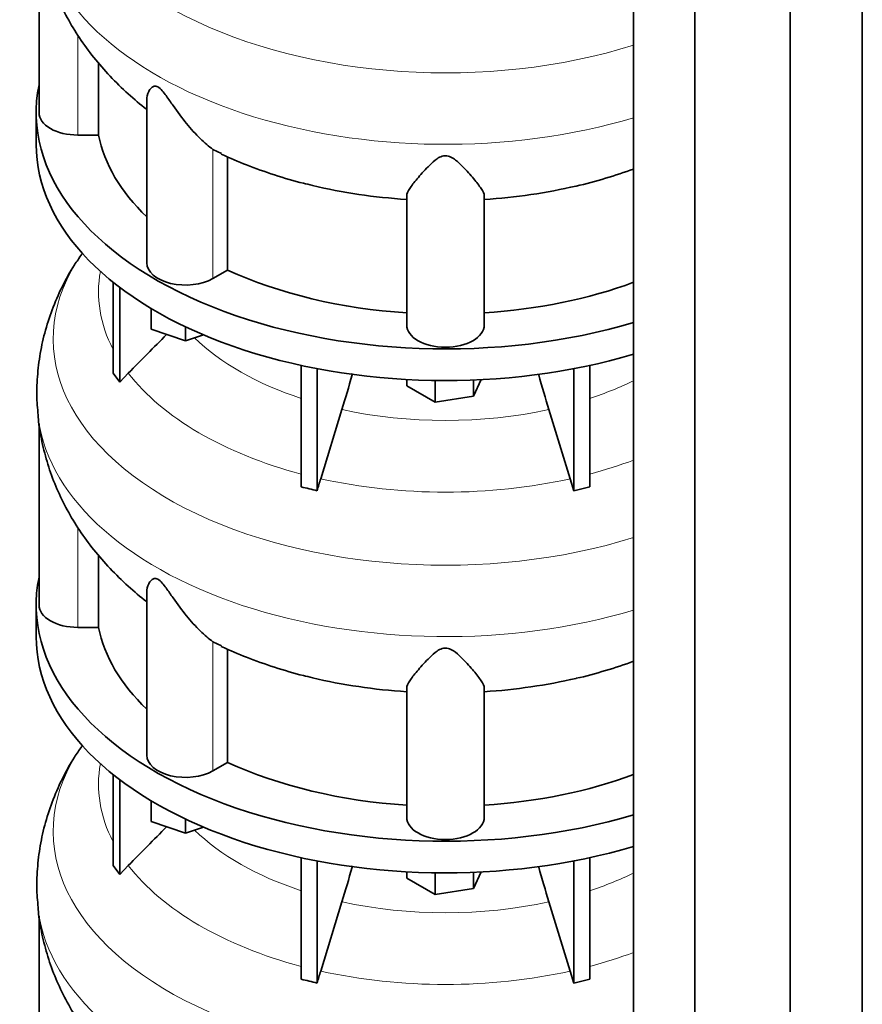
# Model space of a CAD drawing. Header units: millimetres. Extents: x 518 to 1410, y -2520 to 1834.
# Tile 9 of 33: x 1112 to 1405, y -1921 to -1578. Entities that reach past the tile are written whole.
import ezdxf

# ---------------------------------------------------------------- set-up
doc = ezdxf.new("R2010")
doc.units = ezdxf.units.MM
doc.layers.add('MID_344-6', color=7, linetype='Continuous')
doc.layers.add('VSI344_DIFFUSORE', color=7, linetype='Continuous')

# ---------------------------------------------------------------- blocks, each defined once
blk = doc.blocks.new('SE4')
at = {"layer": 'MID_344-6', "color": 7, "linetype": 'Continuous', "lineweight": 35}
for p, q in [((1405.45, -2174.05), (1405.45, -1120.1)), ((1380.39, -2193.25), (1380.39, -1139.06)), ((1325.85, -1143.38), (1325.85, -2197.64)), ((1347.13, -2207.72), (1347.13, -1153.53))]:
    blk.add_line(p, q, dxfattribs=at)
at = {"layer": 'VSI344_DIFFUSORE', "color": 7, "linetype": 'Continuous', "lineweight": 35}
for p, q in [((1118.83, -1547.26), (1118.83, -1610.36)), ((1139.58, -1618.15), (1139.58, -1593.06)), ((1156.32, -1605.86), (1156.32, -1662.61)), ((1117.83, -1610.36), (1117.83, -1621.38)), ((1139.58, -1618.15), (1132.33, -1618.15)), ((1182.33, -1624.6), (1179.36, -1623.13)), ((1184.49, -1665.16), (1184.49, -1625.67)), ((1246.83, -1684.26), (1246.83, -1639.27)), ((1273.83, -1684.26), (1273.83, -1639.27)), ((1184.49, -1665.16), (1179.36, -1668.12)), ((1144.62, -1701.03), (1144.62, -1669.4)), ((1146.91, -1704.23), (1146.91, -1671.19)), ((1157.82, -1685.8), (1157.82, -1678.53)), ((1169.82, -1689.8), (1157.82, -1685.8)), ((1169.82, -1689.8), (1169.82, -1684.93)), ((1176.05, -1687.72), (1169.82, -1689.8)), ((1210.1, -1740.72), (1210.1, -1698.37)), ((1215.65, -1742.04), (1215.65, -1699.5)), ((1305.01, -1742.04), (1305.01, -1699.5)), ((1310.55, -1740.72), (1310.55, -1698.37)), ((1144.62, -1701.03), (1146.91, -1704.23)), ((1146.91, -1704.23), (1149.91, -1701.06)), ((1246.94, -1705.52), (1246.94, -1703.29)), ((1256.74, -1711.17), (1256.74, -1703.63)), ((1272.8, -1703.34), (1270.12, -1709.1)), ((1270.12, -1709.1), (1270.12, -1703.46)), ((1256.74, -1711.17), (1246.94, -1705.52)), ((1270.12, -1709.1), (1256.74, -1711.17)), ((1224.31, -1713.74), (1216.89, -1737.85)), ((1118.83, -1718.73), (1118.83, -1781.82)), ((1303.77, -1737.85), (1305.01, -1742.04)), ((1305.01, -1742.04), (1310.55, -1740.72)), ((1139.58, -1789.62), (1139.58, -1764.53)), ((1156.32, -1777.33), (1156.32, -1834.08)), ((1117.83, -1781.82), (1117.83, -1792.84)), ((1139.58, -1789.62), (1132.33, -1789.62)), ((1182.33, -1796.06), (1179.36, -1794.6)), ((1184.49, -1836.63), (1184.49, -1797.13)), ((1246.83, -1855.72), (1246.83, -1810.73)), ((1273.83, -1855.72), (1273.83, -1810.73)), ((1184.49, -1836.63), (1179.36, -1839.59)), ((1144.62, -1872.5), (1144.62, -1840.86)), ((1146.91, -1875.7), (1146.91, -1842.66)), ((1157.82, -1857.26), (1157.82, -1849.99)), ((1169.82, -1861.26), (1157.82, -1857.26)), ((1169.82, -1861.26), (1169.82, -1856.39)), ((1176.05, -1859.19), (1169.82, -1861.26)), ((1210.1, -1912.18), (1210.1, -1869.84)), ((1215.65, -1913.51), (1215.65, -1870.97)), ((1305.01, -1913.51), (1305.01, -1870.97)), ((1310.55, -1912.18), (1310.55, -1869.84)), ((1144.62, -1872.5), (1146.91, -1875.7)), ((1146.91, -1875.7), (1149.91, -1872.53)), ((1246.94, -1876.98), (1246.94, -1874.75)), ((1256.74, -1882.64), (1256.74, -1875.09)), ((1272.8, -1874.8), (1270.12, -1880.57)), ((1270.12, -1880.57), (1270.12, -1874.92)), ((1256.74, -1882.64), (1246.94, -1876.98)), ((1270.12, -1880.57), (1256.74, -1882.64)), ((1224.31, -1885.2), (1216.89, -1909.32)), ((1118.83, -1890.19), (1118.83, -1953.29)), ((1303.77, -1909.32), (1305.01, -1913.51)), ((1305.01, -1913.51), (1310.55, -1912.18))]:
    blk.add_line(p, q, dxfattribs=at)
at = {"layer": 'VSI344_DIFFUSORE', "color": 4, "linetype": 'Continuous', "lineweight": 9}
for p, q in [((1132.33, -1618.15), (1132.33, -1583.32)), ((1179.36, -1668.12), (1179.36, -1623.13)), ((1132.33, -1789.62), (1132.33, -1754.79)), ((1179.36, -1839.59), (1179.36, -1794.6))]:
    blk.add_line(p, q, dxfattribs=at)
for centre, major_axis, start_param, end_param in [((1260.33, -1517.64), (136.58, 0), 2.759914, 5.212737), ((1260.33, -1539.32), (-142.13, 0), 0.049395, 2.049895), ((1260.33, -1689.1), (136.58, 0), 2.759914, 5.212737), ((1260.33, -1672.78), (120.79, 0), 3.038624, 3.432735), ((1260.33, -1659.02), (-101.4, 0), 0.532702, 1.052595), ((1260.33, -1672.78), (-120.79, 0), 0.417538, 1.141984), ((1260.33, -1659.02), (101.4, 0), -1.052595, -0.868255), ((1260.33, -1659.02), (-101.4, 0), 1.207688, 1.933905), ((1260.33, -1710.78), (-142.13, 0), 0.049395, 2.049895), ((1260.33, -1672.78), (120.79, 0), -1.141984, -0.997489), ((1260.33, -1672.78), (-120.79, 0), 1.202936, 1.938657), ((1260.33, -1860.57), (136.58, 0), 2.759914, 5.212737), ((1260.33, -1844.25), (120.79, 0), 3.038624, 3.432735), ((1260.33, -1830.48), (-101.4, 0), 0.532702, 1.052595), ((1260.33, -1844.25), (-120.79, 0), 0.417538, 1.141984), ((1260.33, -1830.48), (101.4, 0), -1.052595, -0.868255), ((1260.33, -1830.48), (-101.4, 0), 1.207688, 1.933905), ((1260.33, -1882.25), (-142.13, 0), 0.049395, 2.049895), ((1260.33, -1844.25), (120.79, 0), -1.141984, -0.997489), ((1260.33, -1844.25), (-120.79, 0), 1.202936, 1.938657)]:
    blk.add_ellipse(centre, major_axis=major_axis, ratio=0.57735, start_param=start_param, end_param=end_param, dxfattribs=at)
at = {"layer": 'VSI344_DIFFUSORE', "color": 7, "linetype": 'Continuous', "lineweight": 35}
for centre, major_axis, start_param, end_param in [((1260.33, -1610.36), (142.5, 0), 3.023053, 5.190143), ((1132.33, -1610.36), (13.5, 0), 3.141581, 4.712389), ((1260.33, -1610.36), (-121.5, 0), 0.111341, 0.543224), ((1260.33, -1621.38), (142.5, 0), 3.141593, 5.190143), ((1260.33, -1570.86), (-121.5, 0), 1.179603, 1.459455), ((1260.33, -1570.86), (121.5, 0), 4.82373, 5.096038), ((1169.82, -1662.61), (13.5, 0), 3.141581, 5.497787), ((1260.33, -1610.36), (-121.5, 0), 0.896739, 1.459455), ((1260.33, -1610.36), (121.5, 0), 4.82373, 5.281941), ((1260.33, -1684.26), (13.5, 0), 3.141593, 6.283185), ((1260.33, -1781.82), (142.5, 0), 3.023053, 5.190143), ((1132.33, -1781.82), (13.5, 0), 3.141581, 4.712389), ((1260.33, -1781.82), (-121.5, 0), 0.111341, 0.543224), ((1260.33, -1792.84), (142.5, 0), 3.141593, 5.190143), ((1260.33, -1742.32), (-121.5, 0), 1.179603, 1.459455), ((1260.33, -1742.32), (121.5, 0), 4.82373, 5.096038), ((1169.82, -1834.08), (13.5, 0), 3.141604, 5.497787), ((1260.33, -1781.82), (-121.5, 0), 0.896739, 1.459455), ((1260.33, -1781.82), (121.5, 0), 4.82373, 5.281941), ((1260.33, -1855.72), (13.5, 0), 3.141593, 6.283185)]:
    blk.add_ellipse(centre, major_axis=major_axis, ratio=0.57735, start_param=start_param, end_param=end_param, dxfattribs=at)
for points, knots in [([(1118.46, -1543.37), (1118.53, -1544.52), (1118.76, -1548.04), (1119.98, -1554.57), (1122.09, -1562.35), (1124.98, -1569.98), (1128.57, -1577.34), (1132.86, -1584.44), (1137.84, -1591.25), (1143.52, -1597.77), (1149.65, -1603.71), (1154.13, -1607.52), (1156.29, -1609.16)], [0, 0, 0, 0, 0.0379028, 0.1354913, 0.2330208, 0.3309259, 0.4296523, 0.5296517, 0.6313674, 0.7352036, 0.8414761, 0.9409991, 0.9409991, 0.9409991, 0.9409991]), ([(1179.36, -1623.13), (1177.99, -1622.16), (1176.48, -1620.87), (1173.35, -1617.8), (1171.74, -1616.03), (1168.6, -1612.18), (1167.05, -1610.09), (1164.69, -1606.72), (1163.9, -1605.57), (1162.64, -1603.84), (1162.21, -1603.26), (1161.25, -1602.17), (1160.72, -1601.65), (1159.7, -1601.09), (1159.26, -1601.07), (1158.58, -1601.24), (1158.31, -1601.41), (1157.6, -1602.01), (1157.27, -1602.51), (1156.54, -1603.94), (1156.32, -1604.92), (1156.32, -1605.87)], [0, 0, 0, 0, 0.125, 0.125, 0.25, 0.25, 0.375, 0.375, 0.4375, 0.4375, 0.46875, 0.46875, 0.5, 0.5, 0.53125, 0.53125, 0.5625, 0.5625, 0.625, 0.625, 0.7387976, 0.7387976, 0.7387976, 0.7387976]), ([(1182.25, -1624.79), (1185.45, -1626.22), (1191.06, -1628.7), (1200.76, -1632.1), (1208.67, -1634.47), (1212.93, -1635.41), (1214.13, -1635.67)], [0, 0, 0, 0, 0.289507, 0.596681, 0.903435, 1, 1, 1, 1]), ([(1273.83, -1639.27), (1273.83, -1638.62), (1273.43, -1637.79), (1272.11, -1635.79), (1271.2, -1634.62), (1269.04, -1632.04), (1267.79, -1630.61), (1265.55, -1628.35), (1264.75, -1627.57), (1263.35, -1626.48), (1262.84, -1626.12), (1261.66, -1625.54), (1260.96, -1625.32), (1259.51, -1625.35), (1258.83, -1625.6), (1257.69, -1626.2), (1257.19, -1626.56), (1255.8, -1627.66), (1255.02, -1628.42), (1252.83, -1630.66), (1251.57, -1632.09), (1249.42, -1634.66), (1248.53, -1635.8), (1247.23, -1637.78), (1246.83, -1638.62), (1246.83, -1639.27)], [0, 0, 0, 0, 0.125, 0.125, 0.25, 0.25, 0.375, 0.375, 0.4375, 0.4375, 0.46875, 0.46875, 0.5, 0.5, 0.53125, 0.53125, 0.5625, 0.5625, 0.625, 0.625, 0.75, 0.75, 0.875, 0.875, 1, 1, 1, 1]), ([(1305.69, -1635.93), (1305.76, -1635.92), (1309.14, -1635.23), (1316.18, -1633.24), (1322.62, -1631.13), (1325.85, -1629.97)], [0, 0, 0, 0, 0.0055326, 0.3063683, 0.6021094, 0.6021094, 0.6021094, 0.6021094]), ([(1133.79, -1659.62), (1132.8, -1660.99), (1130.37, -1664.4), (1126.74, -1671.05), (1123.28, -1678.92), (1120.69, -1687), (1118.96, -1695.16), (1118.1, -1703.25), (1117.96, -1710.01), (1118.33, -1713.6), (1118.47, -1714.86)], [0, 0, 0, 0, 0.078619, 0.230203, 0.377933, 0.522295, 0.663865, 0.80325, 0.941066, 1, 1, 1, 1]), ([(1224.31, -1713.74), (1225.53, -1709.79), (1226.7, -1705.77), (1227.87, -1701.54), (1227.91, -1701.4), (1227.95, -1701.25)], [0, 0, 0, 0, 0.5, 0.5, 0.517961, 0.517961, 0.517961, 0.517961]), ([(1296.34, -1713.74), (1295.12, -1709.79), (1293.95, -1705.77), (1292.78, -1701.55), (1292.74, -1701.41), (1292.71, -1701.28)], [0, 0, 0, 0, 0.5, 0.5, 0.5169126, 0.5169126, 0.5169126, 0.5169126]), ([(1118.46, -1714.83), (1118.53, -1715.98), (1118.76, -1719.5), (1119.98, -1726.04), (1122.09, -1733.81), (1124.98, -1741.44), (1128.57, -1748.8), (1132.86, -1755.91), (1137.84, -1762.71), (1143.52, -1769.23), (1149.65, -1775.17), (1154.13, -1778.98), (1156.29, -1780.63)], [0, 0, 0, 0, 0.0379028, 0.1354913, 0.2330208, 0.3309259, 0.4296523, 0.5296517, 0.6313674, 0.7352036, 0.8414761, 0.9409991, 0.9409991, 0.9409991, 0.9409991]), ([(1179.36, -1794.6), (1177.99, -1793.62), (1176.48, -1792.34), (1173.35, -1789.27), (1171.74, -1787.49), (1168.6, -1783.65), (1167.05, -1781.55), (1164.69, -1778.19), (1163.9, -1777.03), (1162.64, -1775.3), (1162.21, -1774.72), (1161.25, -1773.63), (1160.72, -1773.11), (1159.7, -1772.56), (1159.26, -1772.54), (1158.58, -1772.7), (1158.31, -1772.88), (1157.6, -1773.47), (1157.27, -1773.97), (1156.54, -1775.41), (1156.32, -1776.38), (1156.32, -1777.34)], [0, 0, 0, 0, 0.125, 0.125, 0.25, 0.25, 0.375, 0.375, 0.4375, 0.4375, 0.46875, 0.46875, 0.5, 0.5, 0.53125, 0.53125, 0.5625, 0.5625, 0.625, 0.625, 0.7387976, 0.7387976, 0.7387976, 0.7387976]), ([(1182.25, -1796.25), (1185.45, -1797.68), (1191.06, -1800.17), (1200.76, -1803.56), (1208.67, -1805.93), (1212.93, -1806.88), (1214.13, -1807.14)], [0, 0, 0, 0, 0.289507, 0.596681, 0.903435, 1, 1, 1, 1]), ([(1273.83, -1810.73), (1273.83, -1810.08), (1273.43, -1809.25), (1272.11, -1807.25), (1271.2, -1806.08), (1269.04, -1803.5), (1267.79, -1802.07), (1265.55, -1799.81), (1264.75, -1799.03), (1263.35, -1797.94), (1262.84, -1797.59), (1261.66, -1797), (1260.96, -1796.78), (1259.51, -1796.82), (1258.83, -1797.07), (1257.69, -1797.67), (1257.19, -1798.02), (1255.8, -1799.12), (1255.02, -1799.89), (1252.83, -1802.12), (1251.57, -1803.55), (1249.42, -1806.12), (1248.53, -1807.26), (1247.23, -1809.25), (1246.83, -1810.09), (1246.83, -1810.73)], [0, 0, 0, 0, 0.125, 0.125, 0.25, 0.25, 0.375, 0.375, 0.4375, 0.4375, 0.46875, 0.46875, 0.5, 0.5, 0.53125, 0.53125, 0.5625, 0.5625, 0.625, 0.625, 0.75, 0.75, 0.875, 0.875, 1, 1, 1, 1]), ([(1305.69, -1807.4), (1305.76, -1807.38), (1309.14, -1806.69), (1316.18, -1804.7), (1322.62, -1802.59), (1325.85, -1801.44)], [0, 0, 0, 0, 0.0055326, 0.3063683, 0.6021094, 0.6021094, 0.6021094, 0.6021094]), ([(1133.79, -1831.09), (1132.8, -1832.45), (1130.37, -1835.87), (1126.74, -1842.51), (1123.28, -1850.39), (1120.69, -1858.47), (1118.96, -1866.62), (1118.1, -1874.71), (1117.96, -1881.48), (1118.33, -1885.06), (1118.47, -1886.32)], [0, 0, 0, 0, 0.078619, 0.230203, 0.377933, 0.522295, 0.663865, 0.80325, 0.941066, 1, 1, 1, 1]), ([(1224.31, -1885.2), (1225.53, -1881.25), (1226.7, -1877.24), (1227.87, -1873.01), (1227.91, -1872.86), (1227.95, -1872.71)], [0, 0, 0, 0, 0.5, 0.5, 0.517961, 0.517961, 0.517961, 0.517961]), ([(1296.34, -1885.2), (1295.12, -1881.25), (1293.95, -1877.24), (1292.78, -1873.02), (1292.74, -1872.88), (1292.71, -1872.74)], [0, 0, 0, 0, 0.5, 0.5, 0.5169126, 0.5169126, 0.5169126, 0.5169126]), ([(1118.46, -1886.3), (1118.53, -1887.45), (1118.76, -1890.96), (1119.98, -1897.5), (1122.09, -1905.28), (1124.98, -1912.9), (1128.57, -1920.27), (1132.86, -1927.37), (1137.84, -1934.18), (1143.52, -1940.7), (1149.65, -1946.64), (1154.13, -1950.45), (1156.29, -1952.09)], [0, 0, 0, 0, 0.0379028, 0.1354913, 0.2330208, 0.3309259, 0.4296523, 0.5296517, 0.6313674, 0.7352036, 0.8414761, 0.9409991, 0.9409991, 0.9409991, 0.9409991])]:
    blk.add_open_spline(points, degree=3, knots=knots, dxfattribs=at)
for points in [[(1149.91, -1701.06), (1154.36, -1696.58), (1158.81, -1692.1), (1163.26, -1687.62)], [(1296.34, -1713.74), (1298.82, -1721.78), (1301.29, -1729.82), (1303.77, -1737.85)], [(1216.89, -1737.85), (1216.46, -1739.24), (1216.05, -1740.64), (1215.65, -1742.04)], [(1215.65, -1742.04), (1213.8, -1741.56), (1211.95, -1741.12), (1210.1, -1740.72)], [(1149.91, -1872.53), (1154.36, -1868.04), (1158.81, -1863.56), (1163.26, -1859.08)], [(1296.34, -1885.2), (1298.82, -1893.24), (1301.29, -1901.28), (1303.77, -1909.32)], [(1216.89, -1909.32), (1216.46, -1910.7), (1216.05, -1912.1), (1215.65, -1913.51)], [(1215.65, -1913.51), (1213.8, -1913.03), (1211.95, -1912.58), (1210.1, -1912.18)]]:
    blk.add_open_spline(points, degree=3, dxfattribs=at)

msp = doc.modelspace()

# ---------------------------------------------------------------- block references
msp.add_blockref('SE4', (0, 0))

doc.saveas('drawing.dxf')
